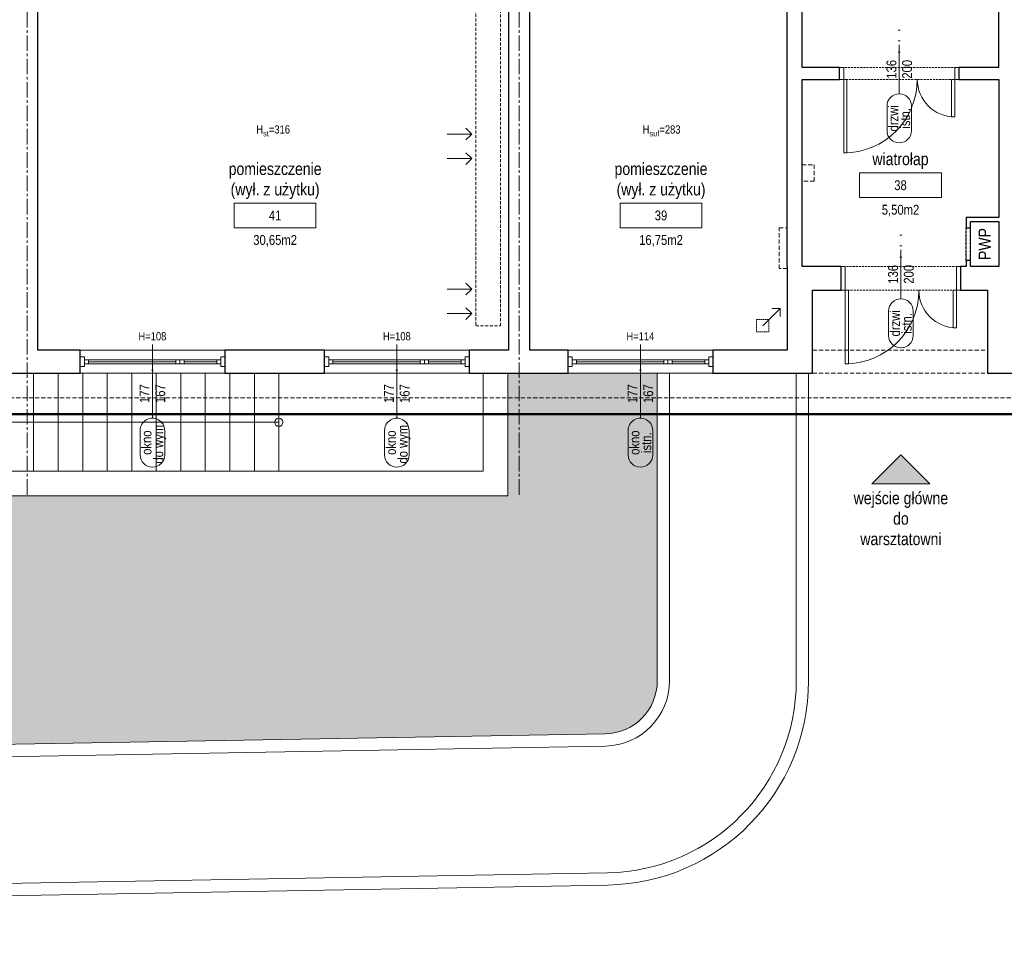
# Model space of a CAD drawing. Header units: millimetres. Extents: x -53179 to 121817, y -123620 to 254214.
# Tile 16 of 256: x 29929 to 41975, y -106926 to -95675. Entities that reach past the tile are written whole.
import ezdxf
from ezdxf.enums import TextEntityAlignment as Align

# ---------------------------------------------------------------- set-up
doc = ezdxf.new("R2010")
doc.units = ezdxf.units.MM
for name, pattern in [('xref_ACAD-LSN_dyspozytornia_PW_rzuty_12$0$CENTER2', [28.575, 19.05, -3.175, 3.175, -3.175]), ('xref_ACAD-LSN_dyspozytornia_PW_rzuty_12$0$DASHED', [19.05, 12.7, -6.35]), ('xref_ACAD-LSN_dyspozytornia_PW_rzuty_12$0$HIDDEN2', [4.7625, 3.175, -1.5875])]:
    doc.linetypes.add(name, pattern=pattern)
for name, color, linetype, lineweight in [('xref', 8, 'Continuous', 13), ('xref_ACAD-LSN_dyspozytornia_PW_rzuty_12$0$A drzwi płytowe', 8, 'Continuous', 9), ('xref_ACAD-LSN_dyspozytornia_PW_rzuty_12$0$A hatch', 8, 'Continuous', 5), ('xref_ACAD-LSN_dyspozytornia_PW_rzuty_12$0$A hydrant', 8, 'Continuous', 13), ('xref_ACAD-LSN_dyspozytornia_PW_rzuty_12$0$A opis', 8, 'Continuous', 13), ('xref_ACAD-LSN_dyspozytornia_PW_rzuty_12$0$A opis pom', 8, 'Continuous', 9), ('xref_ACAD-LSN_dyspozytornia_PW_rzuty_12$0$A opis pom pow', 8, 'Continuous', 9), ('xref_ACAD-LSN_dyspozytornia_PW_rzuty_12$0$A opis stolarka', 8, 'Continuous', 9), ('xref_ACAD-LSN_dyspozytornia_PW_rzuty_12$0$A opis stolarka NWD typ', 8, 'Continuous', 9), ('xref_ACAD-LSN_dyspozytornia_PW_rzuty_12$0$A opis stolarka NWD wyposażenie', 8, 'Continuous', 9), ('xref_ACAD-LSN_dyspozytornia_PW_rzuty_12$0$A opis technologia', 8, 'Continuous', 13), ('xref_ACAD-LSN_dyspozytornia_PW_rzuty_12$0$A widok', 8, 'Continuous', 9), ('xref_ACAD-LSN_dyspozytornia_PW_rzuty_12$0$A widok wyżej', 8, 'xref_ACAD-LSN_dyspozytornia_PW_rzuty_12$0$DASHED', 9), ('xref_ACAD-LSN_dyspozytornia_PW_rzuty_12$0$A zakres', 8, 'Continuous', 13), ('xref_ACAD-LSN_dyspozytornia_PW_rzuty_12$0$A-Glaz', 8, 'Continuous', 9), ('xref_ACAD-LSN_dyspozytornia_PW_rzuty_12$0$A-Wall', 8, 'Continuous', 25), ('xref_ACAD-LSN_dyspozytornia_PW_rzuty_12$0$IS kanaly wentylacyjne', 8, 'xref_ACAD-LSN_dyspozytornia_PW_rzuty_12$0$DASHED', 9), ('xref_ACAD-LSN_dyspozytornia_PW_rzuty_12$0$IS wentylacja kratki istniejace', 8, 'Continuous', 9), ('xref_ACAD-LSN_dyspozytornia_PW_rzuty_12$0$S-Grid-Iden', 8, 'xref_ACAD-LSN_dyspozytornia_PW_rzuty_12$0$CENTER2', 9)]:
    doc.layers.add(name, color=color, linetype=linetype, lineweight=lineweight)
doc.layers.add('xref_ACAD-LSN_dyspozytornia_PW_rzuty_12$0$A opis ppoż drzwi', color=8, linetype='Continuous', lineweight=13, transparency=0.25)
doc.layers.add('xref_ACAD-LSN_dyspozytornia_PW_rzuty_12$0$A opis ppoż okna', color=8, linetype='Continuous', lineweight=13, transparency=0.25)
doc.layers.add('xref_ACAD-LSN_dyspozytornia_PW_rzuty_12$0$A-Wall-Open', color=8, linetype='xref_ACAD-LSN_dyspozytornia_PW_rzuty_12$0$HIDDEN2', lineweight=25, plot=False)
doc.styles.add('xref_ACAD-LSN_dyspozytornia_PW_rzuty_12$0$Standard', font='ARIALN.TTF')
doc.styles.add('xref_ACAD-LSN_dyspozytornia_PW_rzuty_12$0$STYL ASA', font='ARIALN.TTF')

# ---------------------------------------------------------------- blocks, each defined once
blk = doc.blocks.new('xref_ACAD-LSN_dyspozytornia_PW_rzuty_12$0$wejscie')
h = blk.add_hatch(color=256)
h.dxf.hatch_style = 1
h.paths.add_polyline_path([(-35.4, -35.4), (0, 0), (35.4, -35.4)])
blk.add_lwpolyline([(-35.4, -35.4), (0, 0), (35.4, -35.4)], close=True)
blk = doc.blocks.new('xref_ACAD-LSN_dyspozytornia_PW_rzuty_12$0$blok do okna')
for points in [[(28.5, 2.5), (33.5, 2.5), (33.5, -2.5), (28.5, -2.5)], [(33.5, 2.5), (38.5, 2.5), (38.5, -2.5), (33.5, -2.5)]]:
    blk.add_lwpolyline(points, close=True)
for points in [[(-78.5, 0), (28.5, 0)], [(38.5, 0), (78.5, 0)]]:
    blk.add_lwpolyline(points)
blk = doc.blocks.new('xref_ACAD-LSN_dyspozytornia_PW_rzuty_12$0$wtag_LEFT')
at = {"transparency": 33554687, "elevation": 0}
for points in [[(-30, 0), (30, 0)], [(30, 0), (60, 0)]]:
    blk.add_lwpolyline(points, dxfattribs=at)
at = {"layer": 'xref_ACAD-LSN_dyspozytornia_PW_rzuty_12$0$A opis stolarka NWD typ', "transparency": 33554687, "elevation": 0}
blk.add_lwpolyline([(-75, 15, 1), (-75, -15), (-45, -15, 1), (-45, 15)], format="xyb", close=True, dxfattribs=at)
at = {"ltscale": 0.1, "transparency": 33554687, "style": 'xref_ACAD-LSN_dyspozytornia_PW_rzuty_12$0$STYL ASA'}
blk.add_attdef('WINDOWS:PARAPET', text='', height=10, rotation=90, dxfattribs=at).set_placement((70.2, 0, 0), align=Align.MIDDLE_CENTER)
blk.add_attdef('WINDOWS:SZEROKOŚĆ', text='', height=12, dxfattribs=at).set_placement((0, 0), align=Align.BOTTOM_CENTER)
blk.add_attdef('WINDOWS:WYSOKOŚĆ', text='', height=12, dxfattribs=at).set_placement((0, -3.6), align=Align.TOP_CENTER)
at = {"layer": 'xref_ACAD-LSN_dyspozytornia_PW_rzuty_12$0$A opis ppoż okna', "ltscale": 0.1, "transparency": 33554687, "style": 'xref_ACAD-LSN_dyspozytornia_PW_rzuty_12$0$STYL ASA'}
blk.add_attdef('WINDOWS:PPOŻ', text='', height=10, rotation=90, dxfattribs=at).set_placement((30, 0, 0), align=Align.MIDDLE_CENTER)
at = {"layer": 'xref_ACAD-LSN_dyspozytornia_PW_rzuty_12$0$A opis stolarka NWD typ', "ltscale": 0.1, "transparency": 33554687, "style": 'xref_ACAD-LSN_dyspozytornia_PW_rzuty_12$0$STYL ASA'}
blk.add_attdef('WINDOWS:TYP', text='', height=12, dxfattribs=at).set_placement((-60, -2.4), align=Align.BOTTOM_CENTER)
blk.add_attdef('WINDOWS:PODTYP', text='', height=12, dxfattribs=at).set_placement((-60, -1.2), align=Align.TOP_CENTER)
blk = doc.blocks.new('xref_ACAD-LSN_dyspozytornia_PW_rzuty_12$0$tag wn')
blk.add_lwpolyline([(-25, -7.5), (25, -7.5), (25, 7.5), (-25, 7.5)], close=True)
at = {"style": 'xref_ACAD-LSN_dyspozytornia_PW_rzuty_12$0$STYL ASA'}
blk.add_attdef('ROOM:NO', text='', height=6, dxfattribs=at).set_placement((0, 0), align=Align.MIDDLE_CENTER)
at = {"layer": 'xref_ACAD-LSN_dyspozytornia_PW_rzuty_12$0$A opis pom pow', "style": 'xref_ACAD-LSN_dyspozytornia_PW_rzuty_12$0$STYL ASA'}
blk.add_attdef('ROOM:AREA', text='', height=6, dxfattribs=at).set_placement((0, -15), align=Align.MIDDLE_CENTER)
blk = doc.blocks.new('xref_ACAD-LSN_dyspozytornia_PW_rzuty_12$0$środek')
blk.add_line((0, 0), (0, -10))
blk = doc.blocks.new('xref_ACAD-LSN_dyspozytornia_PW_rzuty_12$0$ddtag_DOWN')
at = {"transparency": 33554687}
blk.add_lwpolyline([(0, -30), (0, 30)], dxfattribs=at)
at = {"layer": 'xref_ACAD-LSN_dyspozytornia_PW_rzuty_12$0$A opis stolarka NWD typ', "transparency": 33554687}
blk.add_lwpolyline([(15, -75, -1), (-15, -75), (-15, -45, -1), (15, -45)], format="xyb", close=True, dxfattribs=at)
at = {"ltscale": 0.1, "transparency": 33554687, "style": 'xref_ACAD-LSN_dyspozytornia_PW_rzuty_12$0$STYL ASA'}
blk.add_attdef('DOORS:SZEROKOŚĆ', text='', height=12, rotation=90, dxfattribs=at).set_placement((0, 0, 0), align=Align.BOTTOM_CENTER)
blk.add_attdef('DOORS:WYSOKOŚĆ', text='', height=12, rotation=90, dxfattribs=at).set_placement((3.6, 0, 0), align=Align.TOP_CENTER)
blk.add_attdef('DOORS:AKUSTYKA', text='', height=10, dxfattribs=at).set_placement((0, 49), align=Align.MIDDLE_CENTER)
at = {"layer": 'xref_ACAD-LSN_dyspozytornia_PW_rzuty_12$0$A opis ppoż drzwi', "ltscale": 0.1, "transparency": 33554687, "style": 'xref_ACAD-LSN_dyspozytornia_PW_rzuty_12$0$STYL ASA'}
blk.add_attdef('DOORS:PPOŻ', text='', height=10, dxfattribs=at).set_placement((0, 36), align=Align.MIDDLE_CENTER)
at = {"layer": 'xref_ACAD-LSN_dyspozytornia_PW_rzuty_12$0$A opis stolarka NWD typ', "ltscale": 0.1, "transparency": 33554687, "style": 'xref_ACAD-LSN_dyspozytornia_PW_rzuty_12$0$STYL ASA'}
blk.add_attdef('DOORS:PODTYP', text='', height=12, rotation=90, dxfattribs=at).set_placement((1.2, -60, 0), align=Align.TOP_CENTER)
blk.add_attdef('DOORS:TYP', text='', height=12, rotation=90, dxfattribs=at).set_placement((2.4, -60, 0), align=Align.BOTTOM_CENTER)
at = {"layer": 'xref_ACAD-LSN_dyspozytornia_PW_rzuty_12$0$A opis stolarka NWD wyposażenie', "ltscale": 0.1, "transparency": 33554687, "style": 'xref_ACAD-LSN_dyspozytornia_PW_rzuty_12$0$STYL ASA'}
blk.add_attdef('DOORS:WYPOSAŻENIE', text='', height=10, dxfattribs=at).set_placement((0, 22), align=Align.MIDDLE_CENTER)
blk = doc.blocks.new('xref_ACAD-LSN_dyspozytornia_PW_rzuty_12')
at = {"layer": 'xref_ACAD-LSN_dyspozytornia_PW_rzuty_12$0$A hatch', "transparency": 33554495}
h = blk.add_hatch(dxfattribs=at)
h.set_pattern_fill('GRASS', color=256, scale=4)
h.set_pattern_definition([(90, (0, -10000), (-71.84205, 71.84205), [19.05, -124.6341]), (45, (0, -10000), (-71.84205, 71.84205), [19.05, -82.55]), (135, (0, -10000), (-71.84205, -71.84205), [19.05, -82.55])])
edge = h.paths.add_edge_path()
edge.add_spline(control_points=[(73831.5, 78934.7), (73821.4, 78950.9), (73811.2, 78967.1), (73777.9, 79019.7), (73754.3, 79055.7), (73718.4, 79105.4), (73707.4, 79120), (73684.5, 79148.7), (73672.7, 79162.8), (73654.4, 79183.4), (73648.1, 79190.1), (73632.7, 79206.4), (73623.4, 79215.8), (73602.5, 79235.9), (73590.9, 79246.5), (73522.6, 79306.1), (73459.4, 79350), (73322.2, 79426.9), (73248.2, 79459.9), (73070, 79523.2), (72963.1, 79549.8), (72743.3, 79584.7), (72630.3, 79593.1), (72404.9, 79591.7), (72292.4, 79581.9), (72113.1, 79551), (72044.1, 79535), (71910.9, 79495.5), (71846.7, 79472), (71725, 79417.5), (71667.5, 79386.5), (71560.8, 79317.1), (71511.7, 79278.7), (71449.3, 79219.1), (71431.8, 79201), (71407, 79172.8), (71399, 79163.2), (71383.4, 79143.8), (71375.9, 79133.9), (71359, 79110.8), (71349.9, 79097.5), (71316.2, 79045.2), (71294.2, 79004.5), (71248.1, 78905.3), (71225.8, 78845.3), (71186.7, 78721.6), (71169.7, 78657.8), (71142.4, 78545.8), (71131.5, 78498.1), (71120.5, 78450.3)], knot_values=[0, 0, 0, 0, 57.207065, 57.207065, 187.181956, 187.181956, 242.95388, 242.95388, 298.725803, 298.725803, 326.611765, 326.611765, 366.532108, 366.532108, 413.640335, 413.640335, 636.601339, 636.601339, 859.562342, 859.562342, 1147.4948, 1147.4948, 1435.427258, 1435.427258, 1723.359715, 1723.359715, 1909.892427, 1909.892427, 2096.425139, 2096.425139, 2282.95785, 2282.95785, 2469.490562, 2469.490562, 2547.228377, 2547.228377, 2586.097284, 2586.097284, 2624.966192, 2624.966192, 2675.594063, 2675.594063, 2819.436148, 2819.436148, 3012.724073, 3012.724073, 3206.011998, 3206.011998, 3347.114496, 3347.114496, 3347.114496, 3347.114496], degree=3, periodic=0)
edge.add_line((71120.5, 78450.3), (73831.5, 78934.7))
h.paths.add_polyline_path([(69699.2, 79521.8), (65252.1, 79442.8), (65252.1, 78327.2), (70701.7, 78327.2), (70701.7, 78536.9, 0.419422)])
h.paths.add_polyline_path([(66521.6, 80689.2), (65352.7, 80689.2), (65352.7, 80659.2), (65323.2, 80659.2), (65323.2, 80689.2), (65229.9, 80689.2), (65239.6, 80142.7), (66521.6, 80165.5)])
edge = h.paths.add_edge_path()
edge.add_line((67744.6, 80689.2), (68718.7, 80689.2))
edge.add_line((68718.7, 80689.2), (68718.7, 80265.3))
edge.add_arc((68483.7, 80265.3), 235, -15.0402, 0, ccw=False)
edge.add_line((68710.7, 80204.3), (67744.6, 80187.2))
edge.add_line((67744.6, 80187.2), (67744.6, 80689.2))
edge = h.paths.add_edge_path()
edge.add_line((69340.2, 80689.2), (69815.7, 80689.2))
edge.add_line((69815.7, 80689.2), (69815.7, 80223.9))
edge.add_line((69815.7, 80223.9), (69350.6, 80215.7))
edge.add_arc((69575.2, 80284.7), 235, 180, 197.0741, ccw=False)
edge.add_line((69340.2, 80284.7), (69340.2, 80689.2))
edge = h.paths.add_edge_path()
edge.add_line((70216.7, 80539.2), (71051.7, 80539.2))
edge.add_line((71051.7, 80539.2), (71051.7, 80689.2))
edge.add_line((71051.7, 80689.2), (71234.7, 80689.2))
edge.add_line((71234.7, 80689.2), (71234.7, 80313))
edge.add_arc((71169.7, 80313), 65, 271.0169, 360, ccw=False)
edge.add_line((71170.8, 80248), (70216.7, 80231.1))
edge.add_line((70216.7, 80231.1), (70216.7, 80539.2))
edge = h.paths.add_edge_path()
edge.add_line((72662.7, 80689.2), (72890.7, 80689.2))
edge.add_line((72890.7, 80689.2), (72890.7, 80659.2))
edge.add_line((72890.7, 80659.2), (72903.7, 80659.2))
edge.add_line((72903.7, 80659.2), (72901.8, 80108.7))
edge.add_arc((72897.7, 80343.7), 235, 180, 271.0169, ccw=False)
edge.add_line((72662.7, 80343.7), (72662.7, 80689.2))
at = {"layer": 'xref_ACAD-LSN_dyspozytornia_PW_rzuty_12$0$A drzwi płytowe', "linetype": 'Continuous', "lineweight": 9, "ltscale": 0.2}
for points in [[(71462.7, 81063.2), (71457.7, 81063.2), (71457.7, 81048.7), (71462.7, 81048.7)], [(71598.7, 81063.2), (71603.7, 81063.2), (71603.7, 81048.7), (71598.7, 81048.7)], [(71464.7, 80819.7), (71459.7, 80819.7), (71459.7, 80790.7), (71464.7, 80790.7)], [(71600.7, 80819.7), (71605.7, 80819.7), (71605.7, 80790.7), (71600.7, 80790.7)]]:
    blk.add_lwpolyline(points, close=True, dxfattribs=at)
at = {"layer": 'xref_ACAD-LSN_dyspozytornia_PW_rzuty_12$0$A drzwi płytowe', "linetype": 'Continuous', "lineweight": 9}
for points in [[(71462.7, 80958.7), (71466.7, 80958.7), (71466.7, 81048.7), (71462.7, 81048.7)], [(71598.7, 81048.7), (71594.7, 81048.7), (71594.7, 81002.7), (71598.7, 81002.7)], [(71464.7, 80700.7), (71468.7, 80700.7), (71468.7, 80790.7), (71464.7, 80790.7)], [(71600.7, 80790.7), (71596.7, 80790.7), (71596.7, 80744.7), (71600.7, 80744.7)]]:
    blk.add_lwpolyline(points, close=True, dxfattribs=at)
at = {"layer": 'xref_ACAD-LSN_dyspozytornia_PW_rzuty_12$0$A drzwi płytowe', "linetype": 'Continuous', "lineweight": 9, "ltscale": 0.2, "extrusion": (0, 0, -1)}
for centre in [(-71462.7, 81048.7), (-71464.7, 80790.7)]:
    blk.add_arc(centre, 90, 180, 270, dxfattribs=at)
at = {"layer": 'xref_ACAD-LSN_dyspozytornia_PW_rzuty_12$0$A drzwi płytowe', "linetype": 'Continuous', "lineweight": 9, "ltscale": 0.2}
for centre in [(71598.7, 81048.7), (71600.7, 80790.7)]:
    blk.add_arc(centre, 46, 180, 270, dxfattribs=at)
at = {"layer": 'xref_ACAD-LSN_dyspozytornia_PW_rzuty_12$0$A hatch'}
for points in [[(69325.2, 80689.2), (69325.2, 80284.7, 0.419422), (69579.7, 80034.7), (71174.1, 80063, 0.409025), (71419.7, 80313), (71419.7, 80689.2)], [(69340.2, 80689.2), (69340.2, 80284.7, 0.419422), (69579.4, 80049.7), (71173.9, 80078, 0.409025), (71404.7, 80313), (71404.7, 80689.2)], [(70201.7, 80689.2), (70201.7, 80215.8), (71171.1, 80233, 0.409025), (71249.7, 80313), (71249.7, 80689.2)], [(70216.7, 80539.2), (70216.7, 80231.1), (71170.8, 80248, 0.409025), (71234.7, 80313), (71234.7, 80689.2)]]:
    blk.add_lwpolyline(points, format="xyb", dxfattribs=at)
at = {"layer": 'xref_ACAD-LSN_dyspozytornia_PW_rzuty_12$0$A hydrant'}
blk.add_lwpolyline([(71617.7, 80874.7), (71652.7, 80874.7), (71652.7, 80819.7), (71617.7, 80819.7)], close=True, dxfattribs=at)
at = {"layer": 'xref_ACAD-LSN_dyspozytornia_PW_rzuty_12$0$A widok'}
for points in [[(71021.7, 80689.2), (71021.7, 80569.2), (70201.7, 80569.2), (70201.7, 80539.2), (71051.7, 80539.2), (71051.7, 80689.2)], [(70771.7, 80629.2), (70201.7, 80629.2)]]:
    blk.add_lwpolyline(points, dxfattribs=at)
for points in [[(70471.7, 80689.2), (70441.7, 80689.2), (70441.7, 80569.2), (70471.7, 80569.2)], [(70501.7, 80689.2), (70471.7, 80689.2), (70471.7, 80569.2), (70501.7, 80569.2)], [(70531.7, 80689.2), (70501.7, 80689.2), (70501.7, 80569.2), (70531.7, 80569.2)], [(70561.7, 80689.2), (70531.7, 80689.2), (70531.7, 80569.2), (70561.7, 80569.2)], [(70591.7, 80689.2), (70561.7, 80689.2), (70561.7, 80569.2), (70591.7, 80569.2)], [(70621.7, 80689.2), (70591.7, 80689.2), (70591.7, 80569.2), (70621.7, 80569.2)], [(70651.7, 80689.2), (70621.7, 80689.2), (70621.7, 80569.2), (70651.7, 80569.2)], [(70681.7, 80689.2), (70651.7, 80689.2), (70651.7, 80569.2), (70681.7, 80569.2)], [(70711.7, 80689.2), (70681.7, 80689.2), (70681.7, 80569.2), (70711.7, 80569.2)], [(70741.7, 80689.2), (70711.7, 80689.2), (70711.7, 80569.2), (70741.7, 80569.2)], [(70771.7, 80689.2), (70741.7, 80689.2), (70741.7, 80569.2), (70771.7, 80569.2)], [(71021.7, 80689.2), (70771.7, 80689.2), (70771.7, 80569.2), (71021.7, 80569.2)]]:
    blk.add_lwpolyline(points, close=True, dxfattribs=at)
blk.add_circle((70771.7, 80629.2), 5, dxfattribs=at)
at = {"layer": 'xref_ACAD-LSN_dyspozytornia_PW_rzuty_12$0$A widok wyżej', "linetype": 'xref_ACAD-LSN_dyspozytornia_PW_rzuty_12$0$DASHED', "lineweight": 9, "ltscale": 0.2}
for p, q in [((71603.7, 81063.2), (71457.7, 81063.2)), ((71457.7, 81048.7), (71603.7, 81048.7)), ((71612.7, 80867.2), (71612.7, 80827.2)), ((71617.7, 80827.2), (71617.7, 80867.2)), ((71605.7, 80819.7), (71459.7, 80819.7)), ((71459.7, 80790.7), (71605.7, 80790.7)), ((70705.7, 80717.2), (70528.7, 80717.2)), ((71004.7, 80717.2), (70827.7, 80717.2)), ((71302.7, 80717.2), (71125.7, 80717.2)), ((70528.7, 80689.2), (70705.7, 80689.2)), ((70827.7, 80689.2), (71004.7, 80689.2)), ((71125.7, 80689.2), (71302.7, 80689.2))]:
    blk.add_line(p, q, dxfattribs=at)
at = {"layer": 'xref_ACAD-LSN_dyspozytornia_PW_rzuty_12$0$A widok wyżej', "ltscale": 0.4}
for points in [[(71411.7, 80944.2), (71426.7, 80944.2), (71426.7, 80924.2), (71411.7, 80924.2)], [(71424.7, 80717.2), (71638.7, 80717.2)], [(71424.7, 80689.2), (71639.7, 80689.2)], [(65352.7, 80659.2), (72855.7, 80659.2)]]:
    blk.add_lwpolyline(points, dxfattribs=at)
blk.add_lwpolyline([(71383.7, 80867.2), (71393.7, 80867.2), (71393.7, 80817.2), (71383.7, 80817.2)], close=True, dxfattribs=at)
at = {"layer": 'xref_ACAD-LSN_dyspozytornia_PW_rzuty_12$0$A zakres', "linetype": 'xref_ACAD-LSN_dyspozytornia_PW_rzuty_12$0$DASHED', "const_width": 3}
blk.add_lwpolyline([(67446.2, 82031.2), (67446.2, 80639.2), (72869.7, 80639.2), (72869.7, 82031.2)], close=True, dxfattribs=at)
at = {"layer": 'xref_ACAD-LSN_dyspozytornia_PW_rzuty_12$0$A-Glaz', "linetype": 'Continuous', "lineweight": 9}
for p, q in [((70528.7, 80717.2), (70705.7, 80717.2)), ((70827.7, 80717.2), (71004.7, 80717.2)), ((71125.7, 80717.2), (71302.7, 80717.2)), ((70538.7, 80700.7), (70538.7, 80705.7)), ((70695.7, 80700.7), (70695.7, 80705.7)), ((70837.7, 80700.7), (70837.7, 80705.7)), ((70994.7, 80700.7), (70994.7, 80705.7)), ((71135.7, 80700.7), (71135.7, 80705.7)), ((71292.7, 80700.7), (71292.7, 80705.7)), ((70528.7, 80689.2), (70705.7, 80689.2)), ((70827.7, 80689.2), (71004.7, 80689.2)), ((71125.7, 80689.2), (71302.7, 80689.2))]:
    blk.add_line(p, q, dxfattribs=at)
for points in [[(70533.7, 80709.2), (70528.7, 80709.2), (70528.7, 80697.2), (70533.7, 80697.2)], [(70700.7, 80709.2), (70705.7, 80709.2), (70705.7, 80697.2), (70700.7, 80697.2)], [(70832.7, 80709.2), (70827.7, 80709.2), (70827.7, 80697.2), (70832.7, 80697.2)], [(70999.7, 80709.2), (71004.7, 80709.2), (71004.7, 80697.2), (70999.7, 80697.2)], [(71130.7, 80709.2), (71125.7, 80709.2), (71125.7, 80697.2), (71130.7, 80697.2)], [(71297.7, 80709.2), (71302.7, 80709.2), (71302.7, 80697.2), (71297.7, 80697.2)], [(70533.7, 80700.7), (70533.7, 80705.7), (70700.7, 80705.7), (70700.7, 80700.7)], [(70832.7, 80700.7), (70832.7, 80705.7), (70999.7, 80705.7), (70999.7, 80700.7)], [(71130.7, 80700.7), (71130.7, 80705.7), (71297.7, 80705.7), (71297.7, 80700.7)]]:
    blk.add_lwpolyline(points, close=True, dxfattribs=at)
at = {"layer": 'xref_ACAD-LSN_dyspozytornia_PW_rzuty_12$0$A-Wall', "linetype": 'Continuous', "lineweight": 25}
for p, q in [((71411.7, 81063.2), (71411.7, 81270.2)), ((71652.7, 81063.2), (71652.7, 81272.2)), ((71393.7, 80819.7), (71393.7, 81244.2)), ((70476.7, 80717.2), (70476.7, 81226.2)), ((71052.7, 81226.2), (71052.7, 80717.2)), ((71078.7, 80717.2), (71078.7, 81226.2)), ((71457.7, 81063.2), (71411.7, 81063.2)), ((71457.7, 81048.7), (71457.7, 81063.2)), ((71652.7, 81063.2), (71603.7, 81063.2)), ((71603.7, 81063.2), (71603.7, 81048.7)), ((71411.7, 80819.7), (71411.7, 81048.7)), ((71411.7, 81048.7), (71457.7, 81048.7)), ((71603.7, 81048.7), (71652.7, 81048.7)), ((71652.7, 81048.7), (71652.7, 80879.7)), ((71612.7, 80879.7), (71612.7, 80867.2)), ((71652.7, 80879.7), (71612.7, 80879.7)), ((71612.7, 80867.2), (71617.7, 80867.2)), ((71617.7, 80867.2), (71617.7, 80874.7)), ((71617.7, 80874.7), (71652.7, 80874.7)), ((71652.7, 80874.7), (71652.7, 80819.7)), ((71393.7, 80819.7), (71393.7, 80717.2)), ((71459.7, 80819.7), (71411.7, 80819.7)), ((71459.7, 80790.7), (71459.7, 80819.7)), ((71612.7, 80819.7), (71605.7, 80819.7)), ((71605.7, 80819.7), (71605.7, 80790.7)), ((71617.7, 80827.2), (71612.7, 80827.2)), ((71612.7, 80827.2), (71612.7, 80819.7)), ((71617.7, 80819.7), (71617.7, 80827.2)), ((71652.7, 80819.7), (71617.7, 80819.7)), ((71424.7, 80790.7), (71459.7, 80790.7)), ((71424.7, 80689.2), (71424.7, 80790.7)), ((71605.7, 80790.7), (71638.7, 80790.7)), ((71638.7, 80790.7), (71638.7, 80689.2)), ((70528.7, 80717.2), (70476.7, 80717.2)), ((70528.7, 80689.2), (70528.7, 80717.2)), ((70705.7, 80717.2), (70705.7, 80689.2)), ((70827.7, 80717.2), (70705.7, 80717.2)), ((70827.7, 80689.2), (70827.7, 80717.2)), ((71004.7, 80717.2), (71004.7, 80689.2)), ((71052.7, 80717.2), (71004.7, 80717.2)), ((71125.7, 80717.2), (71078.7, 80717.2)), ((71125.7, 80689.2), (71125.7, 80717.2)), ((71302.7, 80717.2), (71302.7, 80689.2)), ((71393.7, 80717.2), (71302.7, 80717.2)), ((70408.7, 80689.2), (70528.7, 80689.2)), ((70705.7, 80689.2), (70827.7, 80689.2)), ((71004.7, 80689.2), (71125.7, 80689.2)), ((71302.7, 80689.2), (71424.7, 80689.2)), ((71638.7, 80689.2), (71742.7, 80689.2))]:
    blk.add_line(p, q, dxfattribs=at)
at = {"layer": 'xref_ACAD-LSN_dyspozytornia_PW_rzuty_12$0$A-Wall-Open', "linetype": 'xref_ACAD-LSN_dyspozytornia_PW_rzuty_12$0$HIDDEN2', "lineweight": 25}
for p, q in [((71612.7, 80827.2), (71612.7, 80867.2)), ((71617.7, 80827.2), (71617.7, 80867.2))]:
    blk.add_line(p, q, dxfattribs=at)
at = {"layer": 'xref_ACAD-LSN_dyspozytornia_PW_rzuty_12$0$IS kanaly wentylacyjne', "ltscale": 0.3}
blk.add_lwpolyline([(70959.7, 81519.2), (70929.7, 81519.2), (70929.7, 81186.2), (71012.7, 81186.2), (71012.7, 80747.2), (71042.7, 80747.2), (71042.7, 81216.2), (70959.7, 81216.2)], close=True, dxfattribs=at)
at = {"layer": 'xref_ACAD-LSN_dyspozytornia_PW_rzuty_12$0$IS kanaly wentylacyjne', "linetype": 'ByBlock', "ltscale": 0.3}
for points in [[(71000.6, 80974.6), (71007.7, 80981.7), (71000.6, 80988.8)], [(71007.7, 80981.7), (70977.7, 80981.7)], [(71007.7, 80951.7), (70977.7, 80951.7)], [(71000.6, 80944.6), (71007.7, 80951.7), (71000.6, 80958.8)], [(71007.7, 80792.2), (70977.7, 80792.2)], [(71000.6, 80785.1), (71007.7, 80792.2), (71000.6, 80799.3)], [(71000.6, 80755.1), (71007.7, 80762.2), (71000.6, 80769.3)], [(71007.7, 80762.2), (70977.7, 80762.2)]]:
    blk.add_lwpolyline(points, dxfattribs=at)
at = {"layer": 'xref_ACAD-LSN_dyspozytornia_PW_rzuty_12$0$IS wentylacja kratki istniejace'}
for points in [[(71384.9, 80768.4), (71363.7, 80747.2)], [(71384.9, 80758.4), (71384.9, 80768.4), (71374.9, 80768.4)]]:
    blk.add_lwpolyline(points, dxfattribs=at)
at = {"layer": 'xref_ACAD-LSN_dyspozytornia_PW_rzuty_12$0$IS wentylacja kratki istniejace', "linetype": 'xref_ACAD-LSN_dyspozytornia_PW_rzuty_12$0$HIDDEN2', "ltscale": 0.5}
blk.add_lwpolyline([(71356.2, 80754.7), (71371.2, 80754.7), (71371.2, 80739.7), (71356.2, 80739.7)], close=True, dxfattribs=at)
at = {"layer": 'xref_ACAD-LSN_dyspozytornia_PW_rzuty_12$0$S-Grid-Iden'}
for points in [[(70463.7, 82131.2), (70463.7, 80539.2)], [(71065.7, 82131.2), (71065.7, 80539.2)]]:
    blk.add_lwpolyline(points, dxfattribs=at)
blk.add_blockref('xref_ACAD-LSN_dyspozytornia_PW_rzuty_12$0$wejscie', (71532.7, 80589.2))
at = {"layer": 'xref_ACAD-LSN_dyspozytornia_PW_rzuty_12$0$A drzwi płytowe', "linetype": 'Continuous', "lineweight": 9, "ltscale": 0.2, "rotation": 180}
for p in [(71530.7, 81056), (71532.7, 80805.2)]:
    blk.add_blockref('xref_ACAD-LSN_dyspozytornia_PW_rzuty_12$0$środek', p, dxfattribs=at)
at = {"layer": 'xref_ACAD-LSN_dyspozytornia_PW_rzuty_12$0$A opis pom', "linetype": 'Continuous', "lineweight": 9, "xscale": 2, "yscale": 2, "zscale": 2}
for p, values in [((71532.2, 80919.2), {'ROOM:NO': '38', 'ROOM:AREA': '5,50m2'}), ((70767.1, 80882.2), {'ROOM:NO': '41', 'ROOM:AREA': '30,65m2'}), ((71239.2, 80882.2), {'ROOM:NO': '39', 'ROOM:AREA': '16,75m2'})]:
    blk.add_blockref('xref_ACAD-LSN_dyspozytornia_PW_rzuty_12$0$tag wn', p, dxfattribs=at).add_auto_attribs(values)
at = {"layer": 'xref_ACAD-LSN_dyspozytornia_PW_rzuty_12$0$A opis stolarka', "linetype": 'Continuous', "lineweight": 9}
ref = blk.add_blockref('xref_ACAD-LSN_dyspozytornia_PW_rzuty_12$0$ddtag_DOWN', (71530.7, 81061), dxfattribs=at)
ref.add_attrib('DOORS:AKUSTYKA', '-', dxfattribs={"layer": '0', "ltscale": 0.1, "height": 10, "style": 'xref_ACAD-LSN_dyspozytornia_PW_rzuty_12$0$STYL ASA'}).set_placement((71530.7, 81110), align=Align.MIDDLE_CENTER)
ref.add_attrib('DOORS:PPOŻ', '-', dxfattribs={"layer": 'xref_ACAD-LSN_dyspozytornia_PW_rzuty_12$0$A opis ppoż drzwi', "ltscale": 0.1, "height": 10, "style": 'xref_ACAD-LSN_dyspozytornia_PW_rzuty_12$0$STYL ASA'}).set_placement((71530.7, 81097), align=Align.MIDDLE_CENTER)
ref.add_attrib('DOORS:WYSOKOŚĆ', '200', dxfattribs={"layer": '0', "ltscale": 0.1, "height": 12, "rotation": 90, "style": 'xref_ACAD-LSN_dyspozytornia_PW_rzuty_12$0$STYL ASA'}).set_placement((71534.3, 81061, 0), align=Align.TOP_CENTER)
ref.add_attrib('DOORS:SZEROKOŚĆ', '136', dxfattribs={"layer": '0', "ltscale": 0.1, "height": 12, "rotation": 90, "style": 'xref_ACAD-LSN_dyspozytornia_PW_rzuty_12$0$STYL ASA'}).set_placement((71530.7, 81061, 0), align=Align.BOTTOM_CENTER)
ref.add_attrib('DOORS:PODTYP', 'istn.', dxfattribs={"layer": 'xref_ACAD-LSN_dyspozytornia_PW_rzuty_12$0$A opis stolarka NWD typ', "ltscale": 0.1, "height": 12, "rotation": 90, "style": 'xref_ACAD-LSN_dyspozytornia_PW_rzuty_12$0$STYL ASA'}).set_placement((71531.9, 81001, 0), align=Align.TOP_CENTER)
ref.add_attrib('DOORS:TYP', 'drzwi', dxfattribs={"layer": 'xref_ACAD-LSN_dyspozytornia_PW_rzuty_12$0$A opis stolarka NWD typ', "ltscale": 0.1, "height": 12, "rotation": 90, "style": 'xref_ACAD-LSN_dyspozytornia_PW_rzuty_12$0$STYL ASA'}).set_placement((71533.1, 81001, 0), align=Align.BOTTOM_CENTER)
ref.add_attrib('DOORS:WYPOSAŻENIE', '-', dxfattribs={"layer": 'xref_ACAD-LSN_dyspozytornia_PW_rzuty_12$0$A opis stolarka NWD wyposażenie', "ltscale": 0.1, "height": 10, "style": 'xref_ACAD-LSN_dyspozytornia_PW_rzuty_12$0$STYL ASA'}).set_placement((71530.7, 81083), align=Align.MIDDLE_CENTER)
ref = blk.add_blockref('xref_ACAD-LSN_dyspozytornia_PW_rzuty_12$0$ddtag_DOWN', (71532.7, 80810.2), dxfattribs=at)
ref.add_attrib('DOORS:AKUSTYKA', '-', dxfattribs={"layer": '0', "ltscale": 0.1, "height": 10, "style": 'xref_ACAD-LSN_dyspozytornia_PW_rzuty_12$0$STYL ASA'}).set_placement((71532.7, 80859.2), align=Align.MIDDLE_CENTER)
ref.add_attrib('DOORS:PPOŻ', '-', dxfattribs={"layer": 'xref_ACAD-LSN_dyspozytornia_PW_rzuty_12$0$A opis ppoż drzwi', "ltscale": 0.1, "height": 10, "style": 'xref_ACAD-LSN_dyspozytornia_PW_rzuty_12$0$STYL ASA'}).set_placement((71532.7, 80846.2), align=Align.MIDDLE_CENTER)
ref.add_attrib('DOORS:WYSOKOŚĆ', '200', dxfattribs={"layer": '0', "ltscale": 0.1, "height": 12, "rotation": 90, "style": 'xref_ACAD-LSN_dyspozytornia_PW_rzuty_12$0$STYL ASA'}).set_placement((71536.3, 80810.2, 0), align=Align.TOP_CENTER)
ref.add_attrib('DOORS:SZEROKOŚĆ', '136', dxfattribs={"layer": '0', "ltscale": 0.1, "height": 12, "rotation": 90, "style": 'xref_ACAD-LSN_dyspozytornia_PW_rzuty_12$0$STYL ASA'}).set_placement((71532.7, 80810.2, 0), align=Align.BOTTOM_CENTER)
ref.add_attrib('DOORS:PODTYP', 'istn.', dxfattribs={"layer": 'xref_ACAD-LSN_dyspozytornia_PW_rzuty_12$0$A opis stolarka NWD typ', "ltscale": 0.1, "height": 12, "rotation": 90, "style": 'xref_ACAD-LSN_dyspozytornia_PW_rzuty_12$0$STYL ASA'}).set_placement((71533.9, 80750.2, 0), align=Align.TOP_CENTER)
ref.add_attrib('DOORS:TYP', 'drzwi', dxfattribs={"layer": 'xref_ACAD-LSN_dyspozytornia_PW_rzuty_12$0$A opis stolarka NWD typ', "ltscale": 0.1, "height": 12, "rotation": 90, "style": 'xref_ACAD-LSN_dyspozytornia_PW_rzuty_12$0$STYL ASA'}).set_placement((71535.1, 80750.2, 0), align=Align.BOTTOM_CENTER)
ref.add_attrib('DOORS:WYPOSAŻENIE', '-', dxfattribs={"layer": 'xref_ACAD-LSN_dyspozytornia_PW_rzuty_12$0$A opis stolarka NWD wyposażenie', "ltscale": 0.1, "height": 10, "style": 'xref_ACAD-LSN_dyspozytornia_PW_rzuty_12$0$STYL ASA'}).set_placement((71532.7, 80832.2), align=Align.MIDDLE_CENTER)
ref = blk.add_blockref('xref_ACAD-LSN_dyspozytornia_PW_rzuty_12$0$wtag_LEFT', (70617, 80664.2, -20), dxfattribs=dict(at, rotation=89.99999999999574))
ref.add_attrib('WINDOWS:TYP', 'okno', dxfattribs={"layer": 'xref_ACAD-LSN_dyspozytornia_PW_rzuty_12$0$A opis stolarka NWD typ', "ltscale": 0.1, "height": 12, "rotation": 90, "style": 'xref_ACAD-LSN_dyspozytornia_PW_rzuty_12$0$STYL ASA'}).set_placement((70619.4, 80604.2, -20), align=Align.BOTTOM_CENTER)
ref.add_attrib('WINDOWS:PODTYP', 'do wym.', dxfattribs={"layer": 'xref_ACAD-LSN_dyspozytornia_PW_rzuty_12$0$A opis stolarka NWD typ', "ltscale": 0.1, "height": 12, "rotation": 90, "style": 'xref_ACAD-LSN_dyspozytornia_PW_rzuty_12$0$STYL ASA'}).set_placement((70618.2, 80604.2, -20), align=Align.TOP_CENTER)
ref.add_attrib('WINDOWS:SZEROKOŚĆ', '177', dxfattribs={"layer": '0', "ltscale": 0.1, "height": 12, "rotation": 90, "style": 'xref_ACAD-LSN_dyspozytornia_PW_rzuty_12$0$STYL ASA'}).set_placement((70617, 80664.2, -20), align=Align.BOTTOM_CENTER)
ref.add_attrib('WINDOWS:WYSOKOŚĆ', '167', dxfattribs={"layer": '0', "ltscale": 0.1, "height": 12, "rotation": 90, "style": 'xref_ACAD-LSN_dyspozytornia_PW_rzuty_12$0$STYL ASA'}).set_placement((70620.6, 80664.2, -20), align=Align.TOP_CENTER)
ref.add_attrib('WINDOWS:PPOŻ', '-', dxfattribs={"layer": 'xref_ACAD-LSN_dyspozytornia_PW_rzuty_12$0$A opis ppoż okna', "ltscale": 0.1, "height": 10, "style": 'xref_ACAD-LSN_dyspozytornia_PW_rzuty_12$0$STYL ASA'}).set_placement((70617, 80694.2, -20), align=Align.MIDDLE_CENTER)
ref.add_attrib('WINDOWS:PARAPET', 'H=108', dxfattribs={"layer": '0', "ltscale": 0.1, "height": 10, "style": 'xref_ACAD-LSN_dyspozytornia_PW_rzuty_12$0$STYL ASA'}).set_placement((70617, 80734.4, -20), align=Align.MIDDLE_CENTER)
ref = blk.add_blockref('xref_ACAD-LSN_dyspozytornia_PW_rzuty_12$0$wtag_LEFT', (70916, 80664.2, -20), dxfattribs=dict(at, rotation=89.99999999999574))
ref.add_attrib('WINDOWS:TYP', 'okno', dxfattribs={"layer": 'xref_ACAD-LSN_dyspozytornia_PW_rzuty_12$0$A opis stolarka NWD typ', "ltscale": 0.1, "height": 12, "rotation": 90, "style": 'xref_ACAD-LSN_dyspozytornia_PW_rzuty_12$0$STYL ASA'}).set_placement((70918.4, 80604.2, -20), align=Align.BOTTOM_CENTER)
ref.add_attrib('WINDOWS:PODTYP', 'do wym.', dxfattribs={"layer": 'xref_ACAD-LSN_dyspozytornia_PW_rzuty_12$0$A opis stolarka NWD typ', "ltscale": 0.1, "height": 12, "rotation": 90, "style": 'xref_ACAD-LSN_dyspozytornia_PW_rzuty_12$0$STYL ASA'}).set_placement((70917.2, 80604.2, -20), align=Align.TOP_CENTER)
ref.add_attrib('WINDOWS:SZEROKOŚĆ', '177', dxfattribs={"layer": '0', "ltscale": 0.1, "height": 12, "rotation": 90, "style": 'xref_ACAD-LSN_dyspozytornia_PW_rzuty_12$0$STYL ASA'}).set_placement((70916, 80664.2, -20), align=Align.BOTTOM_CENTER)
ref.add_attrib('WINDOWS:WYSOKOŚĆ', '167', dxfattribs={"layer": '0', "ltscale": 0.1, "height": 12, "rotation": 90, "style": 'xref_ACAD-LSN_dyspozytornia_PW_rzuty_12$0$STYL ASA'}).set_placement((70919.6, 80664.2, -20), align=Align.TOP_CENTER)
ref.add_attrib('WINDOWS:PPOŻ', '-', dxfattribs={"layer": 'xref_ACAD-LSN_dyspozytornia_PW_rzuty_12$0$A opis ppoż okna', "ltscale": 0.1, "height": 10, "style": 'xref_ACAD-LSN_dyspozytornia_PW_rzuty_12$0$STYL ASA'}).set_placement((70916, 80694.2, -20), align=Align.MIDDLE_CENTER)
ref.add_attrib('WINDOWS:PARAPET', 'H=108', dxfattribs={"layer": '0', "ltscale": 0.1, "height": 10, "style": 'xref_ACAD-LSN_dyspozytornia_PW_rzuty_12$0$STYL ASA'}).set_placement((70916, 80734.4, -20), align=Align.MIDDLE_CENTER)
ref = blk.add_blockref('xref_ACAD-LSN_dyspozytornia_PW_rzuty_12$0$wtag_LEFT', (71214, 80664.2, -20), dxfattribs=dict(at, rotation=89.99999999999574))
ref.add_attrib('WINDOWS:TYP', 'okno', dxfattribs={"layer": 'xref_ACAD-LSN_dyspozytornia_PW_rzuty_12$0$A opis stolarka NWD typ', "ltscale": 0.1, "height": 12, "rotation": 90, "style": 'xref_ACAD-LSN_dyspozytornia_PW_rzuty_12$0$STYL ASA'}).set_placement((71216.4, 80604.2, -20), align=Align.BOTTOM_CENTER)
ref.add_attrib('WINDOWS:PODTYP', 'istn.', dxfattribs={"layer": 'xref_ACAD-LSN_dyspozytornia_PW_rzuty_12$0$A opis stolarka NWD typ', "ltscale": 0.1, "height": 12, "rotation": 90, "style": 'xref_ACAD-LSN_dyspozytornia_PW_rzuty_12$0$STYL ASA'}).set_placement((71215.2, 80604.2, -20), align=Align.TOP_CENTER)
ref.add_attrib('WINDOWS:SZEROKOŚĆ', '177', dxfattribs={"layer": '0', "ltscale": 0.1, "height": 12, "rotation": 90, "style": 'xref_ACAD-LSN_dyspozytornia_PW_rzuty_12$0$STYL ASA'}).set_placement((71214, 80664.2, -20), align=Align.BOTTOM_CENTER)
ref.add_attrib('WINDOWS:WYSOKOŚĆ', '167', dxfattribs={"layer": '0', "ltscale": 0.1, "height": 12, "rotation": 90, "style": 'xref_ACAD-LSN_dyspozytornia_PW_rzuty_12$0$STYL ASA'}).set_placement((71217.6, 80664.2, -20), align=Align.TOP_CENTER)
ref.add_attrib('WINDOWS:PPOŻ', '-', dxfattribs={"layer": 'xref_ACAD-LSN_dyspozytornia_PW_rzuty_12$0$A opis ppoż okna', "ltscale": 0.1, "height": 10, "style": 'xref_ACAD-LSN_dyspozytornia_PW_rzuty_12$0$STYL ASA'}).set_placement((71214, 80694.2, -20), align=Align.MIDDLE_CENTER)
ref.add_attrib('WINDOWS:PARAPET', 'H=114', dxfattribs={"layer": '0', "ltscale": 0.1, "height": 10, "style": 'xref_ACAD-LSN_dyspozytornia_PW_rzuty_12$0$STYL ASA'}).set_placement((71214, 80734.4, -20), align=Align.MIDDLE_CENTER)
at = {"layer": 'xref_ACAD-LSN_dyspozytornia_PW_rzuty_12$0$A-Glaz', "linetype": 'Continuous', "lineweight": 9, "extrusion": (0, 0, -1), "zscale": -1, "rotation": 180}
for p in [(-70617.2, 80703.2), (-70916.2, 80703.2), (-71214.2, 80703.2)]:
    blk.add_blockref('xref_ACAD-LSN_dyspozytornia_PW_rzuty_12$0$blok do okna', p, dxfattribs=at)
at = {"layer": 'xref_ACAD-LSN_dyspozytornia_PW_rzuty_12$0$A hydrant', "insert": (71635.2, 80847.2), "char_height": 15, "attachment_point": 5, "rotation": 90, "style": 'xref_ACAD-LSN_dyspozytornia_PW_rzuty_12$0$STYL ASA'}
blk.add_mtext_dynamic_manual_height_columns('\\pxqc;PWP', width=187.649, gutter_width=1, heights=[0], dxfattribs=at)
at = {"layer": 'xref_ACAD-LSN_dyspozytornia_PW_rzuty_12$0$A opis', "linetype": 'Continuous', "lineweight": 9, "char_height": 10, "attachment_point": 5, "style": 'xref_ACAD-LSN_dyspozytornia_PW_rzuty_12$0$Standard'}
for s, insert in [('\\A1;\\pxqc;H{\\H0.7x;\\S^ st;}=316', (70764.7, 80985.7)), ('\\A1;\\pxqc;H{\\H0.7x;\\S^ suf;}=283', (71239.9, 80985.7))]:
    blk.add_mtext_dynamic_manual_height_columns(s, width=72.748, gutter_width=1, heights=[0], dxfattribs=dict(at, insert=insert))
at = {"layer": 'xref_ACAD-LSN_dyspozytornia_PW_rzuty_12$0$A opis technologia', "char_height": 15, "style": 'xref_ACAD-LSN_dyspozytornia_PW_rzuty_12$0$STYL ASA'}
for s, width, insert, attachment_point in [('wiatrołap', 187.649, (71532.2, 80939.2), 8), ('pomieszczenie\\P(wył. z użytku)', 187.649, (70767.1, 80902.2), 8), ('pomieszczenie\\P(wył. z użytku)', 187.649, (71239.2, 80902.2), 8), ('wejście główne do warsztatowni', 122.547, (71532.7, 80543.9), 2)]:
    blk.add_mtext_dynamic_manual_height_columns(s, width=width, gutter_width=1, heights=[0], dxfattribs=dict(at, insert=insert, attachment_point=attachment_point))

msp = doc.modelspace()

# ---------------------------------------------------------------- block references
at = {"layer": 'xref', "xscale": 10, "yscale": 10, "zscale": 10}
msp.add_blockref('xref_ACAD-LSN_dyspozytornia_PW_rzuty_12', (-674617, -906892), dxfattribs=at)

doc.saveas('drawing.dxf')
